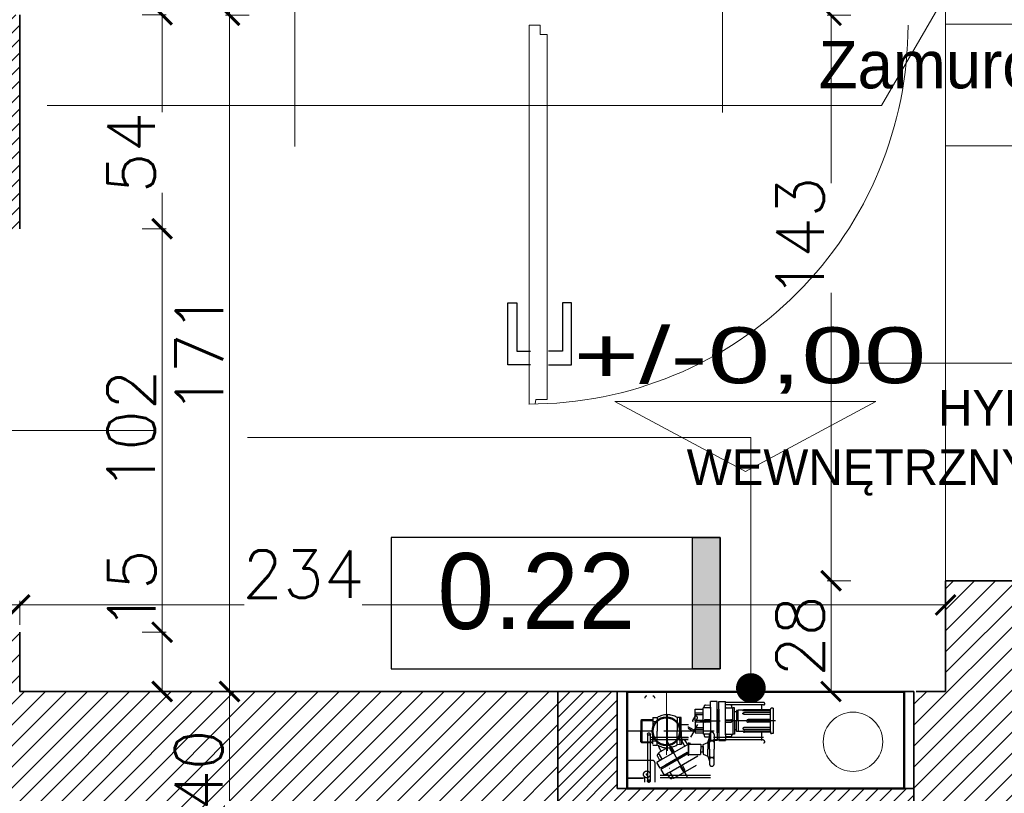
# Model space of a CAD drawing. Header units: millimetres. Extents: x -740 to 33545, y 5178 to 22494.
# Tile 152 of 256: x 9645 to 9894, y 10809 to 11004. Entities that reach past the tile are written whole.
import ezdxf
from ezdxf.lldxf.tags import DXFTag

# ---------------------------------------------------------------- set-up
doc = ezdxf.new("R2010")
doc.units = ezdxf.units.MM
doc.header["$MEASUREMENT"] = 0
doc.linetypes.add('ACAD_ISO10W100', pattern=[18, 12, -3, 0, -3])
doc.linetypes.add('DASHED', pattern=[19.05, 12.7, -6.35])
doc.layers.get('Defpoints').update_dxf_attribs({"color": 252})
for name, color, linetype, lineweight in [('A_istniejące ściany', 252, 'Continuous', 35), ('A_opisy', 252, 'Continuous', 15), ('A_projektowane sciany', 252, 'Continuous', 35), ('A_ściany projektowane', 252, 'Continuous', 35), ('k_wyburzenia widoczne', 252, 'PNEUMATIC2', 18), ('l.przekrojowa', 252, 'Continuous', 30), ('l.przerywana', 252, 'ICAD_ISO03W100', 5), ('l.wypełnien', 252, 'Continuous', 5), ('WYMIAROWA', 252, 'Continuous', 20), ('wymiarowanie', 252, 'Continuous', 9)]:
    doc.layers.add(name, color=color, linetype=linetype, lineweight=lineweight)
for name, color, linetype in [('osie', 252, 'ACAD_ISO10W100'), ('stolarka', 252, 'Continuous'), ('tabelki opis', 252, 'Continuous')]:
    doc.layers.add(name, color=color, linetype=linetype)
doc.styles.add('PROFILE', font='GOTHIC.TTF', dxfattribs={"width": 0.8})
doc.styles.add('ROMANS', font='romans')
doc.styles.add('styl2', font='simplex.shx')
tags = doc.linetypes.add('ICAD_ISO03W100', pattern=[30, 12, -18]).pattern_tags.tags
tags[6:7] = [DXFTag(74, 4), DXFTag(75, 0), DXFTag(340, '0'), DXFTag(46, 1.0), DXFTag(50, 0.0), DXFTag(44, 0.0), DXFTag(45, 0.0)]
tags[4:5] = [DXFTag(74, 4), DXFTag(75, 0), DXFTag(340, '0'), DXFTag(46, 1.0), DXFTag(50, 0.0), DXFTag(44, 0.0), DXFTag(45, 0.0)]
doc.linetypes.add('PNEUMATIC2', pattern='A,0.5,-0.25,["//",Standard,S=0.2,R=0,X=-0.1,Y=-0.1],-0.25', length=1)
doc.dimstyles.new('Skala 1-50', dxfattribs={"dimtxt": 12, "dimasz": 5, "dimexe": 1, "dimexo": 1, "dimgap": 1.5, "dimtad": 1, "dimdec": 1, "dimrnd": 0.5, "dimtxsty": 'styl2', "dimblk": 'ARCHTICK', "dimcen": 5, "dimadec": 0, "dimazin": 0, "dimtfac": 1, "dimtdec": 1, "dimtmove": 1, "dimatfit": 3, "dimldrblk": 'ARCHTICK', "dimfxl": 0, "dimlwd": -1, "dimlwe": -1, "dimarcsym": 0})

# ---------------------------------------------------------------- blocks, each defined once
blk = doc.blocks.new('_ArchTick')
at = {"color": 0, "linetype": 'ByBlock', "const_width": 0.15}
blk.add_lwpolyline([(-0.5, -0.5), (0.5, 0.5)], dxfattribs=at)
blk = doc.blocks.new('*D1263')
at = {"layer": 'Defpoints', "color": 0}
for p in [(9721.12, 11005.32), (9698.22, 10834.32), (9713.4, 10834.32)]:
    blk.add_point(p, dxfattribs=at)
at = {"layer": 'wymiarowanie', "color": 0}
for p, q in [((9703.22, 11005.32), (9697.22, 11005.32)), ((9698.22, 11005.32), (9698.22, 10834.32)), ((9703.22, 10834.32), (9697.22, 10834.32))]:
    blk.add_line(p, q, dxfattribs=at)
at = {"layer": 'wymiarowanie', "color": 0, "xscale": 5, "yscale": 5, "zscale": 5}
for p, rotation in [((9698.22, 11005.32), 90), ((9698.22, 10834.32), 270)]:
    blk.add_blockref('_ArchTick', p, dxfattribs=dict(at, rotation=rotation))
at = {"layer": 'wymiarowanie', "color": 0, "insert": (9690.57, 10919.82), "char_height": 12, "attachment_point": 5, "rotation": 90, "style": 'styl2'}
blk.add_mtext('171', dxfattribs=at)
blk = doc.blocks.new('*D2245')
at = {"layer": 'Defpoints', "color": 0}
for p in [(9713.4, 10834.32), (9698.22, 10794.52), (9713.4, 10794.52)]:
    blk.add_point(p, dxfattribs=at)
at = {"layer": 'wymiarowanie', "color": 0}
for p, q in [((9703.22, 10834.32), (9697.22, 10834.32)), ((9698.22, 10834.32), (9698.22, 10794.52)), ((9703.22, 10794.52), (9697.22, 10794.52))]:
    blk.add_line(p, q, dxfattribs=at)
at = {"layer": 'wymiarowanie', "color": 0, "xscale": 5, "yscale": 5, "zscale": 5}
for p, rotation in [((9698.22, 10834.32), 90), ((9698.22, 10794.52), 270)]:
    blk.add_blockref('_ArchTick', p, dxfattribs=dict(at, rotation=rotation))
at = {"layer": 'wymiarowanie', "color": 0, "insert": (9690.42, 10814.42), "char_height": 12, "attachment_point": 5, "rotation": 90, "style": 'styl2'}
blk.add_mtext('40', dxfattribs=at)
blk = doc.blocks.new('*D2249')
at = {"layer": 'Defpoints', "color": 0}
for p in [(9698.22, 11017.32), (9711.23, 11017.32), (9711.23, 11005.32)]:
    blk.add_point(p, dxfattribs=at)
at = {"layer": 'wymiarowanie', "color": 0}
for p, q in [((9703.22, 11017.32), (9697.22, 11017.32)), ((9698.22, 11005.32), (9698.22, 11017.32)), ((9703.22, 11005.32), (9697.22, 11005.32))]:
    blk.add_line(p, q, dxfattribs=at)
at = {"layer": 'wymiarowanie', "color": 0, "xscale": 5, "yscale": 5, "zscale": 5}
for p, rotation in [((9698.22, 11017.32), 90), ((9698.22, 11005.32), 270)]:
    blk.add_blockref('_ArchTick', p, dxfattribs=dict(at, rotation=rotation))
at = {"layer": 'wymiarowanie', "color": 0, "insert": (9690.57, 11031.37), "char_height": 12, "attachment_point": 5, "rotation": 90, "style": 'styl2'}
blk.add_mtext('12', dxfattribs=at)
blk = doc.blocks.new('*D2271')
at = {"layer": 'Defpoints', "color": 0}
for p in [(9645.19, 10856.21), (9604.19, 10833.52), (9645.19, 10834.32)]:
    blk.add_point(p, dxfattribs=at)
at = {"layer": 'wymiarowanie', "color": 0}
for p, q in [((9604.19, 10851.21), (9604.19, 10857.21)), ((9645.19, 10851.21), (9645.19, 10857.21)), ((9604.19, 10856.21), (9645.19, 10856.21))]:
    blk.add_line(p, q, dxfattribs=at)
at = {"layer": 'wymiarowanie', "color": 0, "xscale": 5, "yscale": 5, "zscale": 5, "rotation": 180}
blk.add_blockref('_ArchTick', (9604.19, 10856.21), dxfattribs=at)
at = {"layer": 'wymiarowanie', "color": 0, "xscale": 5, "yscale": 5, "zscale": 5}
blk.add_blockref('_ArchTick', (9645.19, 10856.21), dxfattribs=at)
at = {"layer": 'wymiarowanie', "color": 0, "insert": (9624.69, 10863.86), "char_height": 12, "attachment_point": 5, "style": 'styl2'}
blk.add_mtext('41', dxfattribs=at)
blk = doc.blocks.new('*D2272')
at = {"layer": 'Defpoints', "color": 0}
for p in [(9879.19, 10864.12), (9879.19, 10856.21), (9645.19, 10834.32)]:
    blk.add_point(p, dxfattribs=at)
at = {"layer": 'wymiarowanie', "color": 0}
for p, q in [((9879.19, 10861.21), (9879.19, 10855.21)), ((9645.19, 10851.21), (9645.19, 10857.21)), ((9645.19, 10856.21), (9701.95, 10856.21)), ((9879.19, 10856.21), (9731.77, 10856.21))]:
    blk.add_line(p, q, dxfattribs=at)
at = {"layer": 'wymiarowanie', "color": 0, "xscale": 5, "yscale": 5, "zscale": 5, "rotation": 180}
blk.add_blockref('_ArchTick', (9645.19, 10856.21), dxfattribs=at)
at = {"layer": 'wymiarowanie', "color": 0, "xscale": 5, "yscale": 5, "zscale": 5}
blk.add_blockref('_ArchTick', (9879.19, 10856.21), dxfattribs=at)
at = {"layer": 'wymiarowanie', "color": 0, "insert": (9716.86, 10864.01), "char_height": 12, "attachment_point": 5, "style": 'styl2'}
blk.add_mtext('234', dxfattribs=at)
blk = doc.blocks.new('*D2729')
at = {"layer": 'Defpoints', "color": 0}
for p in [(9879.19, 11005.32), (9850.24, 10862.32), (9879.19, 10862.32)]:
    blk.add_point(p, dxfattribs=at)
at = {"layer": 'wymiarowanie', "color": 0}
for p, q in [((9855.24, 11005.32), (9849.24, 11005.32)), ((9850.24, 11005.32), (9850.24, 10962.89)), ((9850.24, 10862.32), (9850.24, 10935.16)), ((9855.24, 10862.32), (9849.24, 10862.32))]:
    blk.add_line(p, q, dxfattribs=at)
at = {"layer": 'wymiarowanie', "color": 0, "xscale": 5, "yscale": 5, "zscale": 5}
for p, rotation in [((9850.24, 11005.32), 90), ((9850.24, 10862.32), 270)]:
    blk.add_blockref('_ArchTick', p, dxfattribs=dict(at, rotation=rotation))
at = {"layer": 'wymiarowanie', "color": 0, "insert": (9842.44, 10949.03), "char_height": 12, "attachment_point": 5, "rotation": 90, "style": 'styl2'}
blk.add_mtext('143', dxfattribs=at)
blk = doc.blocks.new('*D2730')
at = {"layer": 'Defpoints', "color": 0}
for p in [(9879.19, 10862.32), (9850.24, 10834.32), (9875.48, 10834.32)]:
    blk.add_point(p, dxfattribs=at)
at = {"layer": 'wymiarowanie', "color": 0}
for p, q in [((9855.24, 10862.32), (9849.24, 10862.32)), ((9850.24, 10862.32), (9850.24, 10834.32)), ((9855.24, 10834.32), (9849.24, 10834.32))]:
    blk.add_line(p, q, dxfattribs=at)
at = {"layer": 'wymiarowanie', "color": 0, "xscale": 5, "yscale": 5, "zscale": 5}
for p, rotation in [((9850.24, 10862.32), 90), ((9850.24, 10834.32), 270)]:
    blk.add_blockref('_ArchTick', p, dxfattribs=dict(at, rotation=rotation))
at = {"layer": 'wymiarowanie', "color": 0, "insert": (9842.44, 10848.32), "char_height": 12, "attachment_point": 5, "rotation": 90, "style": 'styl2'}
blk.add_mtext('28', dxfattribs=at)
blk = doc.blocks.new('*D2731')
at = {"layer": 'Defpoints', "color": 0}
for p in [(9645.19, 11005.43), (9645.19, 10951.32), (9681.17, 10951.32)]:
    blk.add_point(p, dxfattribs=at)
at = {"layer": 'wymiarowanie', "color": 0}
for p, q in [((9676.17, 11005.43), (9682.17, 11005.43)), ((9681.17, 11005.43), (9681.17, 10980.77)), ((9681.17, 10951.32), (9681.17, 10960.38)), ((9676.17, 10951.32), (9682.17, 10951.32))]:
    blk.add_line(p, q, dxfattribs=at)
at = {"layer": 'wymiarowanie', "color": 0, "xscale": 5, "yscale": 5, "zscale": 5}
for p, rotation in [((9681.17, 11005.43), 90), ((9681.17, 10951.32), 270)]:
    blk.add_blockref('_ArchTick', p, dxfattribs=dict(at, rotation=rotation))
at = {"layer": 'wymiarowanie', "color": 0, "insert": (9673.37, 10970.57), "char_height": 12, "attachment_point": 5, "rotation": 90, "style": 'styl2'}
blk.add_mtext('54', dxfattribs=at)
blk = doc.blocks.new('*D2732')
at = {"layer": 'Defpoints', "color": 0}
for p in [(9645.19, 10951.32), (9645.19, 10849.32), (9681.17, 10849.32)]:
    blk.add_point(p, dxfattribs=at)
at = {"layer": 'wymiarowanie', "color": 0}
for p, q in [((9676.17, 10951.32), (9682.17, 10951.32)), ((9681.17, 10951.32), (9681.17, 10849.32)), ((9676.17, 10849.32), (9682.17, 10849.32))]:
    blk.add_line(p, q, dxfattribs=at)
at = {"layer": 'wymiarowanie', "color": 0, "xscale": 5, "yscale": 5, "zscale": 5}
for p, rotation in [((9681.17, 10951.32), 90), ((9681.17, 10849.32), 270)]:
    blk.add_blockref('_ArchTick', p, dxfattribs=dict(at, rotation=rotation))
at = {"layer": 'wymiarowanie', "color": 0, "insert": (9673.37, 10900.32), "char_height": 12, "attachment_point": 5, "rotation": 90, "style": 'styl2'}
blk.add_mtext('102', dxfattribs=at)
blk = doc.blocks.new('*D2733')
at = {"layer": 'Defpoints', "color": 0}
for p in [(9645.19, 10849.32), (9663.45, 10834.32), (9681.17, 10834.32)]:
    blk.add_point(p, dxfattribs=at)
at = {"layer": 'wymiarowanie', "color": 0}
for p, q in [((9676.17, 10849.32), (9682.17, 10849.32)), ((9681.17, 10849.32), (9681.17, 10834.32)), ((9676.17, 10834.32), (9682.17, 10834.32))]:
    blk.add_line(p, q, dxfattribs=at)
at = {"layer": 'wymiarowanie', "color": 0, "xscale": 5, "yscale": 5, "zscale": 5}
for p, rotation in [((9681.17, 10849.32), 90), ((9681.17, 10834.32), 270)]:
    blk.add_blockref('_ArchTick', p, dxfattribs=dict(at, rotation=rotation))
at = {"layer": 'wymiarowanie', "color": 0, "insert": (9673.52, 10859.96), "char_height": 12, "attachment_point": 5, "rotation": 90, "style": 'styl2'}
blk.add_mtext('15', dxfattribs=at)

msp = doc.modelspace()

# ---------------------------------------------------------------- hatches: boundary and pattern name
at = {"layer": 'l.wypełnien'}
h = msp.add_hatch(dxfattribs=at)
h.set_pattern_fill('ANSI31', color=256, scale=20, style=0)
h.paths.add_polyline_path([(9094.19, 10833.52), (9094.19, 11054.32), (9235.19, 11054.32), (9235.19, 11066.32), (9077.19, 11066.32), (9077.19, 11054.32), (9082.19, 11054.32), (9082.19, 10946.52), (9077.19, 10946.52), (9077.19, 10938.52), (9082.19, 10938.52), (9082.19, 10833.52), (9094.19, 10833.52)])
h.paths.add_polyline_path([(9384.19, 10958.52), (9451.64, 10958.52), (9451.64, 10966.52), (9392.19, 10966.52), (9392.19, 11081.52), (9604.19, 11081.52), (9604.19, 11089.52), (9392.19, 11089.52), (9392.19, 11094.52), (9384.19, 11094.52)])
h.paths.add_polyline_path([(9612.19, 11005.43), (9645.19, 11005.43), (9645.19, 10990.32), (9645.19, 10978.32), (9645.19, 10951.32), (9604.19, 10951.32), (9604.19, 10958.52), (9543.64, 10958.52), (9543.64, 10966.52), (9604.19, 10966.52), (9604.19, 11018.43), (9612.19, 11018.43)])
h.paths.add_polyline_path([(8932.19, 11054.32), (8975.19, 11054.32), (8975.19, 11066.32), (8932.19, 11066.32)])
h.paths.add_polyline_path([(8932.19, 10938.52), (8985.19, 10938.52), (8985.19, 10946.52), (8932.19, 10946.52)])
h = msp.add_hatch(dxfattribs=at)
h.set_pattern_fill('ANSI31', color=256, scale=30, style=0)
h.paths.add_polyline_path([(8887.19, 10284.84), (8887.19, 10539.8), (8932.19, 10539.8), (8932.19, 10402.52), (9059.57, 10402.52), (9368.19, 10402.52), (9394.23, 10402.52), (9416.72, 10402.52), (9416.72, 10359.34), (9405.31, 10359.34), (9376.25, 10359.34), (8932.19, 10359.34), (8932.19, 10284.84)])
h.paths.add_polyline_path([(9871.19, 10801.99), (9871.19, 10791.99), (9878.23, 10791.99), (9890.23, 10791.99), (10052.23, 10791.99), (10052.23, 10564.52), (10066.23, 10564.52), (10066.23, 10706), (10066.23, 10711.93), (10066.23, 10711.98), (10066.23, 10728.73), (10066.23, 10765.23), (10066.23, 10776), (10066.23, 10781.93), (10066.23, 10781.98), (10066.23, 10781.93), (10066.23, 10776), (10066.22, 10776), (10066.23, 10781.93), (10066.23, 10781.98), (10066.23, 10791.99), (10125.49, 10791.99), (10125.49, 10808.08), (10125.49, 10819.93), (10125.49, 10834.32), (10058.81, 10834.32), (9924.19, 10834.32), (9924.19, 10862.32), (9879.19, 10862.32), (9879.19, 10834.32), (9871.19, 10834.32), (9871.19, 10801.99)])
h.paths.add_polyline_path([(9570.47, 10794.52), (9731.23, 10794.52), (9731.23, 10731.52), (9748.23, 10731.52), (9748.23, 10793.99), (9768.19, 10793.99), (9768.19, 10801.99), (9781.19, 10801.99), (9781.19, 10834.32), (9769.78, 10834.32), (9645.19, 10834.32), (9645.19, 10833.52), (9604.19, 10833.52), (9570.47, 10833.52)])
h.paths.add_polyline_path([(9394.23, 10794.52), (9428.47, 10794.52), (9428.47, 10833.52), (9388.19, 10833.52), (9388.19, 10794.52), (9394.23, 10794.52)])
h.paths.add_polyline_path([(9428.47, 10794.52), (9428.47, 10833.52), (9448.47, 10833.52), (9448.47, 10794.52)])
h.paths.add_polyline_path([(9550.47, 10794.52), (9570.47, 10794.52), (9570.47, 10833.52), (9550.47, 10833.52)])
h.paths.add_polyline_path([(9368.19, 10794.52), (9388.19, 10794.52), (9388.19, 10833.52), (9368.19, 10833.52)])
h.paths.add_polyline_path([(9604.19, 10833.52), (9604.19, 10849.32), (9645.19, 10849.32), (9645.19, 10833.52)])
h.paths.add_polyline_path([(9368.19, 10422.52), (9368.19, 10402.52), (9394.23, 10402.52), (9394.23, 10422.52)])
h.paths.add_polyline_path([(9368.19, 10774.52), (9394.23, 10774.52), (9394.23, 10794.52), (9368.19, 10794.52)])
h = msp.add_hatch(dxfattribs=at)
h.set_pattern_fill('ANSI31', color=256, scale=20, style=0)
h.paths.add_polyline_path([(9796.19, 10809.77), (9871.19, 10809.77), (9871.19, 10801.99), (9781.19, 10801.99), (9781.19, 10834.32), (9796.19, 10834.32)])
at = {"layer": 'tabelki opis'}
msp.add_hatch(color=256, dxfattribs=at).paths.add_polyline_path([(9822.21, 10840.01), (9822.21, 10873.28), (9815.25, 10873.28), (9815.25, 10840.01)])

# ---------------------------------------------------------------- linework, layer by layer
at = {"layer": 'A_istniejące ściany'}
for points in [[(9879.19, 10862.32), (9879.19, 10834.32)], [(9924.19, 10862.32), (9879.19, 10862.32)], [(9645.19, 10834.32), (9645.19, 10849.32)], [(9769.78, 10834.32), (9645.19, 10834.32)], [(9871.19, 10834.32), (9871.19, 10791.99)], [(9879.19, 10834.32), (9871.78, 10834.32)]]:
    msp.add_lwpolyline(points, dxfattribs=at)
at = {"layer": 'A_istniejące ściany', "ltscale": 15}
msp.add_lwpolyline([(9769.78, 10834.32), (9781.19, 10834.32), (9781.19, 10801.99), (9768.19, 10801.99)], dxfattribs=at)
at = {"layer": 'A_opisy'}
for p, q in [((9822.8, 10980.7), (9822.8, 11035.7)), ((9714.69, 10972.12), (9714.69, 11027.12)), ((9857.45, 10917.32), (9990.92, 10917.32)), ((9679.27, 10900.32), (9624.27, 10900.32))]:
    msp.add_line(p, q, dxfattribs=at)
at = {"layer": 'A_opisy', "const_width": 3.75}
msp.add_lwpolyline([(9831.85, 10835.21, 1), (9828.1, 10835.21, 1)], format="xyb", close=True, dxfattribs=at)
at = {"layer": 'A_projektowane sciany'}
msp.add_line((9645.19, 11005.43), (9645.19, 10951.32), dxfattribs=at)
msp.add_lwpolyline([(9871.19, 10834.32), (9781.19, 10834.32), (9781.19, 10801.99), (9871.19, 10801.99)], close=True, dxfattribs=at)
at = {"layer": 'A_ściany projektowane'}
for q in [(9796.19, 10834.32), (9871.19, 10809.77)]:
    msp.add_line((9796.19, 10809.77), q, dxfattribs=at)
at = {"layer": 'k_wyburzenia widoczne', "ltscale": 15}
for points in [[(9879.19, 11003.05), (9879.19, 10972.32)], [(9924.19, 11003.05), (9879.19, 11003.05)], [(9879.19, 10972.32), (9924.19, 10972.32)]]:
    msp.add_lwpolyline(points, dxfattribs=at)
at = {"layer": 'l.przekrojowa'}
for p in [(9796.19, 10834.32), (9871.19, 10809.77)]:
    msp.add_line(p, (9871.19, 10834.32), dxfattribs=at)
at = {"layer": 'l.przerywana', "lineweight": 13, "ltscale": 0.3}
msp.add_lwpolyline([(9879.19, 10862.32), (9879.19, 11234.32)], dxfattribs=at)
at = {"layer": 'osie', "linetype": 'DASHED'}
for p, q in [((9815.89, 10826.87), (9815.89, 10829.85)), ((9815.89, 10829.85), (9817.89, 10829.85)), ((9817.89, 10826.87), (9817.89, 10830.17)), ((9817.89, 10826.87), (9817.89, 10830.17)), ((9819.59, 10830.17), (9817.89, 10830.17)), ((9817.89, 10829.7), (9817.89, 10829.85)), ((9818.14, 10830.17), (9818.14, 10830.49)), ((9818.52, 10830.89), (9819.79, 10830.93)), ((9821.49, 10831.77), (9819.79, 10831.77)), ((9819.79, 10830.37), (9819.79, 10831.77)), ((9819.79, 10830.37), (9819.79, 10821.97)), ((9821.49, 10830.17), (9821.49, 10831.77)), ((9821.49, 10823.9), (9821.49, 10830.17)), ((9821.49, 10829.87), (9821.67, 10829.17)), ((9821.85, 10829.87), (9821.67, 10829.17)), ((9821.85, 10831.77), (9823.55, 10831.77)), ((9821.85, 10829.87), (9821.85, 10831.77)), ((9821.85, 10829.85), (9821.85, 10823.57)), ((9823.55, 10823.37), (9823.55, 10831.77)), ((9833.21, 10831.52), (9823.55, 10831.52)), ((9824.81, 10830.89), (9823.55, 10830.93)), ((9833.21, 10830.92), (9823.55, 10830.92)), ((9823.75, 10830.17), (9825.45, 10830.17)), ((9825.2, 10830.17), (9825.2, 10830.49)), ((9825.8, 10830.22), (9825.45, 10830.22)), ((9825.45, 10826.87), (9825.45, 10830.22)), ((9825.45, 10826.87), (9825.45, 10830.17)), ((9825.45, 10829.7), (9825.45, 10829.85)), ((9825.45, 10826.87), (9825.45, 10829.85)), ((9825.8, 10826.87), (9825.8, 10830.22)), ((9834.95, 10829.72), (9828.35, 10829.72)), ((9832.76, 10829.72), (9832.76, 10830.92)), ((9834.95, 10824.17), (9834.95, 10829.87)), ((9835.65, 10830.07), (9835.15, 10830.07)), ((9835.65, 10830.07), (9835.65, 10823.67)), ((9805.17, 10827.76), (9806.28, 10827.77)), ((9805.17, 10827.76), (9805.19, 10824.27)), ((9806.28, 10827.77), (9806.29, 10824.27)), ((9808.79, 10828.47), (9808.79, 10819.29)), ((9812.38, 10827.73), (9811.32, 10827.72)), ((9811.32, 10827.72), (9811.33, 10824.3)), ((9812.04, 10824.3), (9812.02, 10827.73)), ((9812.39, 10824.3), (9812.38, 10827.73)), ((9815.28, 10826.97), (9816.13, 10828.44)), ((9816.43, 10827.53), (9815.84, 10826.42)), ((9815.89, 10828.95), (9817.89, 10828.95)), ((9815.89, 10828.53), (9817.89, 10828.53)), ((9816.01, 10828.22), (9816.28, 10828.06)), ((9819.79, 10827.17), (9818.43, 10827.17)), ((9821.67, 10829.17), (9821.67, 10824.57)), ((9821.67, 10824.57), (9821.67, 10829.17)), ((9823.55, 10827.17), (9824.87, 10827.17)), ((9826.35, 10829.15), (9825.8, 10829.15)), ((9826.75, 10829.52), (9826.35, 10829.52)), ((9826.35, 10829.52), (9826.35, 10826.87)), ((9828.04, 10829.57), (9826.75, 10829.57)), ((9826.75, 10826.87), (9826.75, 10829.57)), ((9826.75, 10826.87), (9826.75, 10829.52)), ((9834.95, 10829.42), (9827.96, 10829.42)), ((9834.95, 10829.01), (9828.35, 10829.01)), ((9834.95, 10828.54), (9828.35, 10828.54)), ((9834.95, 10827.2), (9829.27, 10827.2)), ((9802.38, 10827.15), (9802.18, 10826.95)), ((9802.18, 10826.95), (9805.17, 10826.96)), ((9802.18, 10826.95), (9802.19, 10824.26)), ((9805.17, 10827.16), (9802.38, 10827.15)), ((9802.38, 10827.15), (9802.41, 10821.36)), ((9805.17, 10826.74), (9806.28, 10826.74)), ((9812.38, 10825.97), (9814.2, 10825.97)), ((9814.05, 10825.48), (9814.33, 10825.32)), ((9814.15, 10825.01), (9815.54, 10824.21)), ((9814.33, 10825.32), (9815.72, 10824.52)), ((9815.72, 10824.52), (9816.57, 10825.99)), ((9815.89, 10827.09), (9817.89, 10827.09)), ((9815.89, 10826.87), (9815.89, 10823.89)), ((9815.89, 10826.66), (9817.89, 10826.66)), ((9815.89, 10825.22), (9817.89, 10825.22)), ((9815.89, 10824.8), (9817.89, 10824.8)), ((9817.11, 10826.87), (9822.25, 10826.87)), ((9817.89, 10826.87), (9817.89, 10823.89)), ((9817.89, 10826.87), (9817.89, 10823.57)), ((9819.79, 10826.57), (9818.46, 10826.58)), ((9836.23, 10826.87), (9821.08, 10826.87)), ((9823.55, 10826.57), (9824.9, 10826.57)), ((9825.45, 10826.87), (9825.45, 10823.89)), ((9825.45, 10826.87), (9825.45, 10823.52)), ((9825.45, 10826.87), (9825.45, 10823.57)), ((9825.8, 10826.87), (9825.8, 10823.52)), ((9826.35, 10824.22), (9826.35, 10826.87)), ((9826.75, 10826.87), (9826.75, 10824.17)), ((9826.75, 10826.87), (9826.75, 10824.22)), ((9834.95, 10825.21), (9828.35, 10825.21)), ((9834.95, 10824.74), (9828.35, 10824.74)), ((9834.95, 10826.55), (9829.27, 10826.55)), ((9805.19, 10824.27), (9798.69, 10824.27)), ((9820.72, 10824.31), (9802.19, 10824.31)), ((9802.2, 10821.56), (9802.19, 10824.26)), ((9803.89, 10823.57), (9803.89, 10811.67)), ((9804.49, 10823.57), (9804.49, 10811.67)), ((9833.21, 10822.72), (9804.49, 10822.72)), ((9805.19, 10820.97), (9805.19, 10824.27)), ((9806.31, 10820.78), (9806.29, 10824.27)), ((9811.26, 10823.23), (9811.34, 10823.1)), ((9811.35, 10820.87), (9811.33, 10824.3)), ((9812.04, 10824.3), (9812.06, 10820.87)), ((9812.39, 10824.3), (9812.41, 10820.88)), ((9812.4, 10822.64), (9814.21, 10822.65)), ((9815.54, 10824.21), (9814.69, 10822.74)), ((9815.89, 10823.89), (9817.89, 10823.89)), ((9817.89, 10824.04), (9817.89, 10823.89)), ((9819.59, 10823.57), (9817.89, 10823.57)), ((9818.14, 10823.57), (9818.14, 10823.26)), ((9818.52, 10822.86), (9819.79, 10822.82)), ((9819.12, 10821.45), (9819.49, 10822.71)), ((9819.51, 10819.75), (9819.49, 10823.42)), ((9820.7, 10823.47), (9820.72, 10819.76)), ((9821.49, 10823.87), (9821.67, 10824.57)), ((9821.49, 10823.9), (9821.49, 10823.57)), ((9821.49, 10823.57), (9821.49, 10821.97)), ((9821.85, 10823.87), (9821.67, 10824.57)), ((9821.85, 10823.57), (9821.85, 10821.97)), ((9823.55, 10823.37), (9823.55, 10821.97)), ((9824.81, 10822.86), (9823.55, 10822.82)), ((9823.75, 10823.57), (9825.45, 10823.57)), ((9825.2, 10823.57), (9825.2, 10823.26)), ((9825.45, 10824.04), (9825.45, 10823.89)), ((9825.8, 10823.52), (9825.45, 10823.52)), ((9826.35, 10824.59), (9825.8, 10824.59)), ((9826.75, 10824.22), (9826.35, 10824.22)), ((9828.04, 10824.17), (9826.75, 10824.17)), ((9834.95, 10824.32), (9827.96, 10824.32)), ((9834.95, 10824.02), (9828.35, 10824.02)), ((9832.76, 10821.92), (9832.76, 10824.02)), ((9834.95, 10824.17), (9834.95, 10823.87)), ((9835.65, 10823.67), (9835.15, 10823.67)), ((9802.2, 10821.56), (9805.2, 10821.58)), ((9802.41, 10821.36), (9802.2, 10821.56)), ((9805.2, 10821.38), (9802.41, 10821.36)), ((9833.21, 10822.12), (9804.49, 10822.12)), ((9805.2, 10821.8), (9806.31, 10821.81)), ((9805.2, 10820.78), (9806.31, 10820.78)), ((9808.81, 10820.1), (9806.64, 10818.85)), ((9807.41, 10817.1), (9814.69, 10821.3)), ((9808.79, 10821.71), (9811.38, 10817.22)), ((9810.18, 10818.7), (9809.51, 10819.87)), ((9810.7, 10819), (9810.04, 10820.15)), ((9812.41, 10820.88), (9811.35, 10820.87)), ((9811.94, 10821.91), (9812.07, 10821.99)), ((9812.05, 10821.97), (9812.35, 10822.15)), ((9813.2, 10820.67), (9812.35, 10822.15)), ((9812.48, 10821.93), (9812.75, 10822.09)), ((9813.29, 10821.95), (9813.96, 10820.88)), ((9814.2, 10818.06), (9814.21, 10819.73)), ((9814.21, 10819.73), (9814.2, 10818.42)), ((9814.21, 10821.39), (9814.21, 10819.73)), ((9814.21, 10819.73), (9814.21, 10821.04)), ((9814.21, 10821.04), (9817.29, 10821.02)), ((9817.29, 10821.02), (9817.28, 10818.4)), ((9817.28, 10820.4), (9817.92, 10820.4)), ((9817.92, 10820.95), (9819.12, 10821.45)), ((9817.93, 10819.74), (9817.92, 10820.95)), ((9817.92, 10820.4), (9817.93, 10819.74)), ((9817.92, 10819.05), (9817.93, 10819.71)), ((9817.93, 10819.71), (9817.92, 10818.5)), ((9819.12, 10821.45), (9819.13, 10819.75)), ((9819.12, 10818), (9819.13, 10819.7)), ((9819.51, 10819.7), (9819.49, 10816.03)), ((9821.49, 10821.97), (9819.79, 10821.97)), ((9821.85, 10821.97), (9823.55, 10821.97)), ((9806.34, 10817.94), (9806.93, 10816.82)), ((9806.76, 10818.63), (9806.49, 10818.47)), ((9807.49, 10817.37), (9806.64, 10818.85)), ((9813.87, 10818.87), (9808.44, 10815.73)), ((9814.05, 10818.55), (9808.62, 10815.42)), ((9809.29, 10813.84), (9816.57, 10818.04)), ((9813.38, 10818.37), (9809.39, 10816.07)), ((9813.38, 10818.37), (9809.39, 10816.07)), ((9813.97, 10812.74), (9811.38, 10817.22)), ((9813.89, 10818.88), (9813.38, 10818.37)), ((9814.07, 10818.57), (9813.38, 10818.37)), ((9813.87, 10818.87), (9814.15, 10819.03)), ((9814.2, 10818.42), (9817.28, 10818.4)), ((9817.28, 10819.06), (9817.92, 10819.05)), ((9817.92, 10818.5), (9819.12, 10818)), ((9819.12, 10818), (9819.49, 10816.74)), ((9820.7, 10815.99), (9820.72, 10819.7)), ((9805.19, 10816.87), (9798.69, 10816.87)), ((9805.69, 10816.37), (9805.69, 10811.37)), ((9807.41, 10817.1), (9806.2, 10816.4)), ((9807.05, 10814.93), (9806.2, 10816.4)), ((9808.44, 10815.73), (9807.05, 10814.93)), ((9808.62, 10815.42), (9807.23, 10814.62)), ((9808.33, 10816.67), (9808.3, 10816.67)), ((9808.7, 10815.88), (9809.39, 10816.07)), ((9808.88, 10815.57), (9809.39, 10816.07)), ((9809.38, 10814.86), (9809.37, 10814.83)), ((9816.13, 10815.6), (9810.42, 10812.3)), ((9812.06, 10815.44), (9812.74, 10814.27)), ((9812.58, 10815.74), (9813.24, 10814.59)), ((9798.69, 10812.37), (9802.69, 10812.37)), ((9803.19, 10812.37), (9798.69, 10812.37)), ((9803.19, 10811.37), (9803.19, 10812.37)), ((9803.94, 10813.37), (9803.44, 10813.37)), ((9803.94, 10813.37), (9803.44, 10813.37)), ((9803.45, 10814.34), (9803.5, 10814.15)), ((9803.69, 10813.12), (9803.69, 10813.62)), ((9803.69, 10813.12), (9803.69, 10813.62)), ((9803.87, 10812.59), (9803.92, 10812.4)), ((9819.79, 10813.12), (9804.49, 10813.12)), ((9819.79, 10812.52), (9804.49, 10812.52)), ((9807.23, 10814.62), (9808.08, 10813.14)), ((9809.29, 10813.84), (9808.08, 10813.14)), ((9809.48, 10812.49), (9808.81, 10813.57)), ((9809.57, 10813.77), (9810.42, 10812.3)), ((9810.29, 10812.52), (9810.02, 10812.36)), ((9804.44, 10811.67), (9803.94, 10811.67)), ((9804.19, 10811.42), (9804.19, 10811.92))]:
    msp.add_line(p, q, dxfattribs=at)
for centre, radius in [((9804.19, 10823.57), 0.3), ((9803.69, 10813.37), 0.85), ((9804.19, 10811.67), 0.325), ((9804.19, 10811.67), 0.3)]:
    msp.add_circle(centre, radius, dxfattribs=at)
for centre, radius, start, end in [((9803.69, 10832.67), 0.5, 90, 180), ((9805.19, 10832.67), 0.5, 0, 90), ((9818.54, 10830.49), 0.4, 92, 179.7276), ((9819.59, 10830.37), 0.2, 270, 0), ((9823.75, 10830.37), 0.2, 180, 270), ((9824.8, 10830.49), 0.4, 0.2724, 88), ((9828.35, 10829.32), 0.4, 90, 165.5225), ((9833.21, 10831.22), 0.3, 270, 90), ((9835.15, 10829.87), 0.2, 90, 180), ((9808.82, 10823.89), 4.58, 56.8666, 123.6636), ((9816.08, 10827.72), 0.4, 332, 59.7276), ((9818.44, 10826.88), 0.298, 89.6478, 274.8086), ((9824.9, 10826.87), 0.298, 269.6478, 94.8086), ((9829.27, 10826.87), 0.327, 90, 270), ((9815.45, 10826.87), 0.2, 150, 240), ((9818.54, 10823.26), 0.4, 180.2724, 268), ((9820.1, 10823.42), 0.605, 0.2651, 180.2651), ((9820.1, 10822.49), 0.636, 198.2133, 342.3169), ((9819.59, 10823.37), 0.2, 0, 90), ((9823.75, 10823.37), 0.2, 90, 180), ((9824.8, 10823.26), 0.4, 272, 359.7276), ((9828.35, 10824.42), 0.4, 194.4775, 270), ((9835.15, 10823.87), 0.2, 180, 270), ((9808.81, 10824.68), 4.58, 236.8666, 303.6636), ((9811.35, 10822.27), 5.04, 198.2791, 216.9146), ((9809.77, 10820.02), 0.298, 25.1914, 210.3522), ((9812.95, 10821.74), 0.4, 32, 119.7276), ((9813.37, 10820.77), 0.2, 210, 300), ((9820.1, 10821.22), 0.636, 18.2133, 162.3169), ((9833.21, 10821.62), 0.3, 270, 90), ((9806.69, 10818.12), 0.4, 120.2724, 208), ((9807.31, 10817.27), 0.2, 300, 30), ((9820.1, 10816.96), 0.636, 17.6831, 161.7867), ((9820.1, 10818.24), 0.636, 197.6831, 341.7867), ((9805.19, 10816.37), 0.5, 0, 90), ((9820.1, 10816.03), 0.605, 179.7349, 359.7349), ((9809.39, 10813.67), 0.2, 30, 120), ((9809.82, 10812.71), 0.4, 212, 299.7276), ((9813, 10814.42), 0.298, 209.6478, 34.8086)]:
    msp.add_arc(centre, radius, start, end, dxfattribs=at)
at = {"layer": 'osie', "linetype": 'DASHED', "extrusion": (0, 0, -1)}
msp.add_ellipse((9828.35, 10828.77), major_axis=(-0.387, 0), ratio=0.605026, start_param=4.712389, end_param=7.853982, dxfattribs=at)
at = {"layer": 'osie', "linetype": 'DASHED'}
msp.add_ellipse((9828.35, 10824.98), major_axis=(-0.387, 0), ratio=0.605026, start_param=4.712389, end_param=7.853982, dxfattribs=at)
at = {"layer": 'stolarka', "lineweight": 9}
msp.add_lwpolyline([(9776.72, 11002.77), (9773.94, 11002.77), (9773.94, 10907.01), (9775.44, 10907.02), (9775.62, 10908.17), (9778.46, 10908.17), (9778.46, 11000.47), (9776.72, 11000.47), (9776.72, 11002.77)], dxfattribs=at)
at = {"layer": 'stolarka'}
for points in [[(9774.32, 10916.92), (9768.52, 10916.92), (9768.52, 10932.59), (9770.84, 10932.59), (9770.84, 10920.4), (9774.32, 10920.4)], [(9778.85, 10916.92), (9784.65, 10916.92), (9784.65, 10932.59), (9782.33, 10932.59), (9782.33, 10920.4), (9778.85, 10920.4)]]:
    msp.add_lwpolyline(points, dxfattribs=at)
at = {"layer": 'stolarka', "linetype": 'ICAD_ISO03W100', "lineweight": 13, "ltscale": 0.3}
msp.add_arc((9773.93, 11002.77), 95.77, 269.9469, 359.9997, dxfattribs=at)
at = {"layer": 'tabelki opis'}
msp.add_lwpolyline([(9822.21, 10873.28), (9739.05, 10873.28), (9739.05, 10840.01), (9822.21, 10840.01), (9822.21, 10873.28)], dxfattribs=at)
msp.add_lwpolyline([(9822.21, 10840.01), (9815.25, 10840.01), (9815.25, 10873.28), (9822.21, 10873.28)], close=True, dxfattribs=at)
at = {"layer": 'WYMIAROWA', "lineweight": 50}
for p, q in [((9798.69, 10809.77), (9798.69, 10834.27)), ((9868.69, 10834.27), (9798.69, 10834.27)), ((9868.69, 10809.77), (9868.69, 10834.27)), ((9868.69, 10809.77), (9798.69, 10809.77))]:
    msp.add_line(p, q, dxfattribs=at)
at = {"layer": 'WYMIAROWA'}
msp.add_line((9808.62, 10834.27), (9808.62, 10818.33), dxfattribs=at)
at = {"layer": 'WYMIAROWA', "lineweight": 50}
msp.add_circle((9808.62, 10824.27), 3.5, dxfattribs=at)
at = {"layer": 'WYMIAROWA'}
msp.add_circle((9855.79, 10821.61), 7.5, dxfattribs=at)
at = {"layer": 'wymiarowanie'}
for p, q in [((9863.01, 10982.47), (9900.64, 11047.65)), ((9652.15, 10982.47), (9863.01, 10982.47))]:
    msp.add_line(p, q, dxfattribs=at)
at = {"layer": 'wymiarowanie', "linetype": 'ByBlock'}
msp.add_lwpolyline([(9828.59, 10889.93), (9861.54, 10907.65), (9795.63, 10907.65)], close=True, dxfattribs=at)
at = {"layer": 'wymiarowanie'}
msp.add_lwpolyline([(9702.72, 10898.54), (9829.97, 10898.54), (9829.97, 10835.21)], dxfattribs=at)

# ---------------------------------------------------------------- texts
at = {"layer": 'tabelki opis', "insert": (9750.78, 10869.32), "char_height": 19.2, "width": 56.7, "attachment_point": 1}
msp.add_mtext('{\\fCentury Gothic|b0|i0|c238|p34;0.22}', dxfattribs=at)
at = {"layer": 'wymiarowanie', "style": 'PROFILE', "width": 1.5}
msp.add_text('+/-0,00', height=14.149, dxfattribs=at).set_placement((9785.17, 10912.26))
at = {"layer": 'wymiarowanie', "linetype": 'Continuous', "insert": (9983.61, 10998.82), "char_height": 12, "width": 327.6277, "attachment_point": 3, "style": 'ROMANS'}
msp.add_mtext('{\\fCentury Gothic|b0|i0|c238|p0;Zamurowanie okna }\\P{\\fCentury Gothic|b0|i0|c238|p0; }', dxfattribs=at)
at = {"layer": 'wymiarowanie', "insert": (9935.45, 10910.55), "char_height": 9, "width": 232.4726, "attachment_point": 3}
msp.add_mtext('{\\fCentury Gothic|b0|i0|c238|p0;HYDRANT }\\P{\\fCentury Gothic|b0|i0|c238|p0;WEWNĘTRZNY DN25} ', dxfattribs=at)

# ---------------------------------------------------------------- dimensions: what is measured, and where the dimension line sits
at = {"layer": 'wymiarowanie'}
for base, p1, p2, picture, middle in [((9698.22, 11017.32), (9711.23, 11005.32), (9711.23, 11017.32), '*D2249', (9698.22, 11031.37)), ((9681.17, 10951.32), (9645.19, 11005.43), (9645.19, 10951.32), '*D2731', (9681.17, 10970.57)), ((9850.24, 10862.32), (9879.19, 11005.32), (9879.19, 10862.32), '*D2729', (9850.24, 10949.03)), ((9681.17, 10834.32), (9645.19, 10849.32), (9663.45, 10834.32), '*D2733', (9681.17, 10859.96))]:
    dim = msp.add_linear_dim(base=base, p1=p1, p2=p2, angle=90, dimstyle='Skala 1-50', dxfattribs=at)
    dim.commit()
    dim.dimension.update_dxf_attribs({"geometry": picture, "text_midpoint": middle, "dimtype": 160})
for base, p1, p2, picture, middle in [((9698.22, 10834.32), (9721.12, 11005.32), (9713.4, 10834.32), '*D1263', (9690.57, 10919.82)), ((9681.17, 10849.32), (9645.19, 10951.32), (9645.19, 10849.32), '*D2732', (9673.37, 10900.32)), ((9850.24, 10834.32), (9879.19, 10862.32), (9875.48, 10834.32), '*D2730', (9842.44, 10848.32)), ((9698.22, 10794.52), (9713.4, 10834.32), (9713.4, 10794.52), '*D2245', (9690.42, 10814.42))]:
    dim = msp.add_linear_dim(base=base, p1=p1, p2=p2, angle=90, dimstyle='Skala 1-50', dxfattribs=at)
    dim.commit()
    dim.dimension.update_dxf_attribs({"geometry": picture, "text_midpoint": middle})
dim = msp.add_linear_dim(base=(9645.19, 10856.21), p1=(9604.19, 10833.52), p2=(9645.19, 10834.32), dimstyle='Skala 1-50', dxfattribs=at)
dim.commit()
dim.dimension.update_dxf_attribs({"geometry": '*D2271', "text_midpoint": (9624.69, 10863.86)})
dim = msp.add_linear_dim(base=(9879.19, 10856.21), p1=(9645.19, 10834.32), p2=(9879.19, 10864.12), dimstyle='Skala 1-50', dxfattribs=at)
dim.commit()
dim.dimension.update_dxf_attribs({"geometry": '*D2272', "text_midpoint": (9716.86, 10856.21), "dimtype": 160})

doc.saveas('drawing.dxf')
